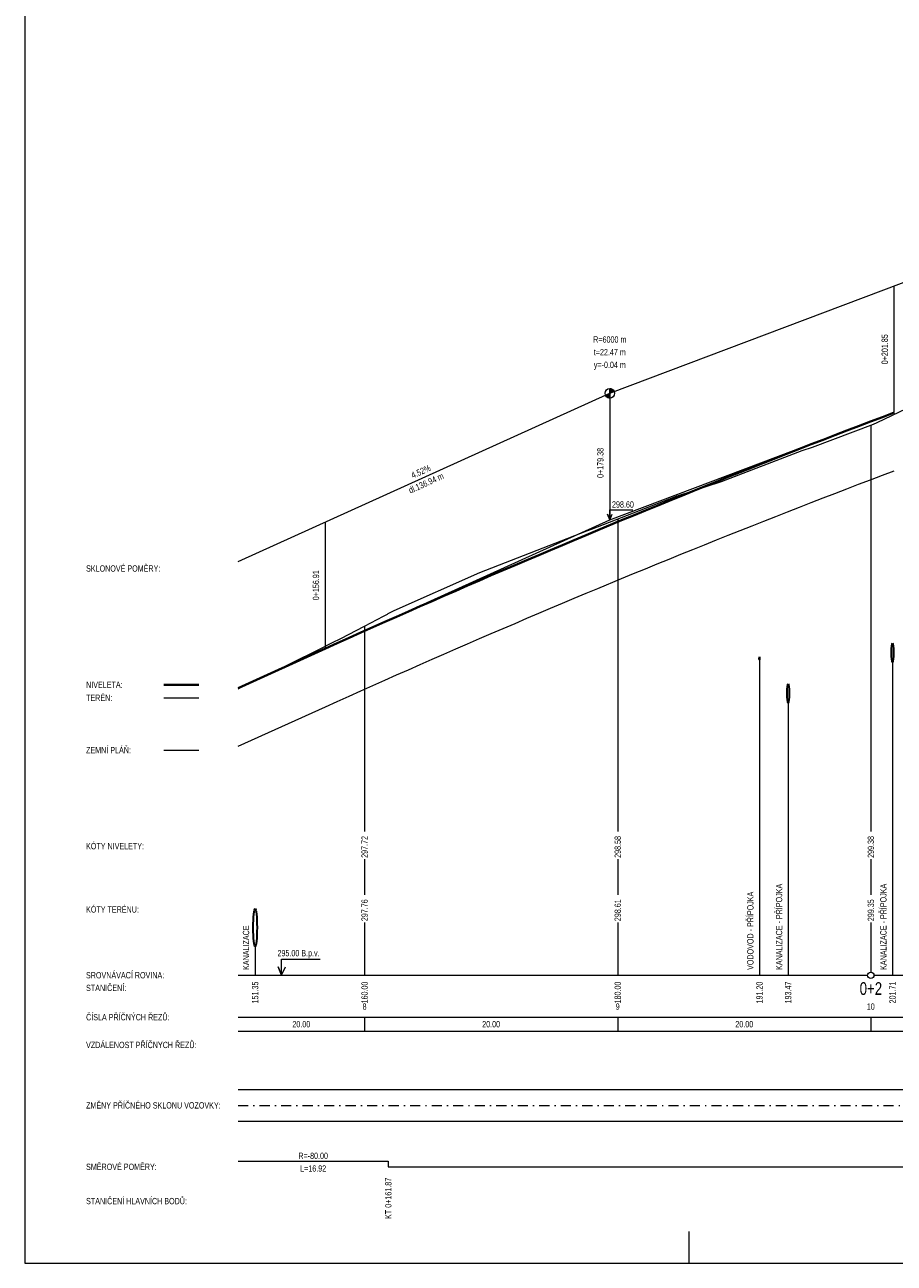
# Model space of a CAD drawing. Header units: metres. Extents: x 8358 to 8621, y -552 to -404.
# Tile 1 of 6: x 8358 to 8427, y -552 to -455. Entities that reach past the tile are written whole.
import ezdxf
from ezdxf.enums import TextEntityAlignment as Align

# ---------------------------------------------------------------- set-up
doc = ezdxf.new("R2010")
doc.units = ezdxf.units.M
doc.header["$MEASUREMENT"] = 0
doc.linetypes.add('DGN Style 4', pattern=[1.601, 0.8, -0.4, 0.001, -0.4])
for name, color, linetype, lineweight in [('1', 7, 'Continuous', 0), ('_0', 7, 'Continuous', 0), ('PP', 7, 'Continuous', 13), ('profil_popis', 7, 'Continuous', 0), ('profil_popis_navrh', 1, 'Continuous', 0), ('profil_popis_niveleta', 1, 'Continuous', 0), ('profil_popis_osy', 7, 'Continuous', 0), ('profil_popis_teren', 18, 'Continuous', 0), ('RAMECEK', 7, 'Continuous', 0), ('STANIČENÍ', 1, 'Continuous', 13), ('TEREN', 7, 'Continuous', 13)]:
    doc.layers.add(name, color=color, linetype=linetype, lineweight=lineweight)
doc.styles.add('Style-Arial', font='arial.ttf')
doc.styles.add('Style-Arial CE - staničení -ttf', font='Arial CE - staničení -ttf.shx')

msp = doc.modelspace()

# ---------------------------------------------------------------- hatches: boundary and pattern name
at = {"layer": 'STANIČENÍ', "lineweight": 13, "extrusion": (0, 0, -1)}
msp.add_hatch(color=1, dxfattribs=at).paths.add_polyline_path([(-8404.549, -483.682), (-8404.549, -483.307), (-8404.573, -483.308), (-8404.597, -483.31), (-8404.62, -483.314), (-8404.644, -483.32), (-8404.667, -483.326), (-8404.689, -483.335), (-8404.711, -483.344), (-8404.733, -483.356), (-8404.753, -483.368), (-8404.773, -483.382), (-8404.792, -483.397), (-8404.81, -483.413), (-8404.826, -483.43), (-8404.842, -483.448), (-8404.856, -483.468), (-8404.869, -483.488), (-8404.881, -483.509), (-8404.892, -483.53), (-8404.9, -483.55), (-8404.549, -483.682), (-8404.549, -484.057), (-8404.525, -484.057), (-8404.501, -484.054), (-8404.477, -484.05), (-8404.454, -484.045), (-8404.43, -484.038), (-8404.408, -484.03), (-8404.386, -484.02), (-8404.365, -484.009), (-8404.344, -483.997), (-8404.324, -483.983), (-8404.306, -483.968), (-8404.288, -483.952), (-8404.271, -483.934), (-8404.255, -483.916), (-8404.241, -483.897), (-8404.228, -483.877), (-8404.216, -483.856), (-8404.207, -483.837)], flags=0)

# ---------------------------------------------------------------- linework, layer by layer
at = {"layer": '1', "color": 1, "lineweight": 40, "ltscale": 0.5}
msp.add_line((8369.31, -506.703), (8372.08, -506.703), dxfattribs=at)
at = {"layer": '1', "color": 7, "lineweight": 13, "ltscale": 0.5}
msp.add_line((8369.31, -507.737), (8372.08, -507.737), dxfattribs=at)
at = {"layer": '1', "color": 1, "lineweight": 13, "ltscale": 0.5}
msp.add_line((8369.31, -511.865), (8372.08, -511.865), dxfattribs=at)
at = {"layer": '1', "color": 7, "linetype": 'Continuous', "lineweight": 13}
for p, q in [((8375.173, -532.977), (8555.173, -532.977)), ((8385.173, -532.977), (8385.173, -534.065)), ((8405.173, -532.977), (8405.173, -534.065)), ((8425.173, -532.977), (8425.173, -534.065)), ((8375.173, -534.065), (8555.173, -534.065))]:
    msp.add_line(p, q, dxfattribs=at)
at = {"layer": 'PP', "color": 1, "flags": 128}
for points in [[(8404.549, -493.682), (8404.549, -492.889), (8406.365, -492.889)], [(8404.549, -493.682), (8404.36, -493.236), (8404.549, -493.682), (8404.744, -493.24)]]:
    msp.add_lwpolyline(points, dxfattribs=at)
at = {"layer": 'PP', "color": 7, "flags": 128}
for points in [[(8378.617, -529.657), (8378.334, -528.987), (8378.617, -529.657), (8378.91, -528.994)], [(8378.617, -529.657), (8378.617, -528.394), (8381.654, -528.394)]]:
    msp.add_lwpolyline(points, dxfattribs=at)
at = {"layer": 'profil_popis', "lineweight": 0}
for p, q in [((8416.373, -504.748), (8416.373, -529.657)), ((8426.883, -504.91), (8426.883, -529.657)), ((8418.643, -508.128), (8418.643, -529.657)), ((8376.523, -527.394), (8376.523, -529.657))]:
    msp.add_line(p, q, dxfattribs=at)
at = {"layer": 'profil_popis', "lineweight": 0, "flags": 128}
for points in [[(8425.173, -486.201), (8425.173, -518.303)], [(8405.173, -493.604), (8405.173, -518.303)], [(8385.173, -502.073), (8385.173, -518.303)], [(8385.173, -520.481), (8385.173, -523.303)], [(8405.173, -520.481), (8405.173, -523.303)], [(8425.173, -520.481), (8425.173, -523.303)], [(8385.173, -525.481), (8385.173, -529.657)], [(8405.173, -525.481), (8405.173, -529.657)], [(8425.173, -525.481), (8425.173, -529.407)]]:
    msp.add_lwpolyline(points, dxfattribs=at)
at = {"layer": 'profil_popis', "color": 32, "lineweight": 30}
for centre, major_axis in [((8426.883, -504.16), (0, 0.75)), ((8418.643, -507.378), (0, 0.75)), ((8376.523, -525.894), (0, 1.5))]:
    msp.add_ellipse(centre, major_axis=major_axis, ratio=0.1, dxfattribs=at)
at = {"layer": 'profil_popis', "color": 5, "lineweight": 30}
msp.add_ellipse((8416.373, -504.623), major_axis=(0, 0.125), ratio=0.1, dxfattribs=at)
at = {"layer": 'profil_popis_navrh', "lineweight": 0}
for p, q in [((8375.173, -538.686), (8555.173, -538.686)), ((8375.173, -541.186), (8555.173, -541.186))]:
    msp.add_line(p, q, dxfattribs=at)
at = {"layer": 'profil_popis_navrh', "linetype": 'DGN Style 4', "lineweight": 0}
msp.add_line((8375.173, -539.936), (8555.173, -539.936), dxfattribs=at)
at = {"layer": 'profil_popis_navrh', "color": 1, "lineweight": 13, "flags": 128}
msp.add_lwpolyline([(8375.173, -544.342), (8387.046, -544.342), (8387.046, -544.792), (8469.292, -544.792), (8469.292, -545.242), (8495.162, -545.242), (8495.162, -544.792), (8555.173, -544.792)], dxfattribs=at)
at = {"layer": 'profil_popis_osy', "lineweight": 13}
for p, q in [((8375.173, -529.657), (8424.923, -529.657)), ((8425.423, -529.657), (8524.923, -529.657))]:
    msp.add_line(p, q, dxfattribs=at)
at = {"layer": 'profil_popis_osy', "lineweight": 13, "ltscale": 0.5}
msp.add_circle((8425.173, -529.657), 0.25, dxfattribs=at)
at = {"layer": 'RAMECEK', "ltscale": 0.25}
msp.add_line((8410.821, -552.409), (8410.821, -549.909), dxfattribs=at)
at = {"layer": 'RAMECEK', "ltscale": 0.25, "flags": 128}
msp.add_lwpolyline([(8358.321, -403.909), (8358.321, -552.409), (8620.821, -552.409), (8620.821, -403.909)], close=True, dxfattribs=at)
at = {"layer": 'STANIČENÍ', "color": 1, "lineweight": 13}
for p, q in [((8404.549, -483.682), (8453.04, -465.383)), ((8427.019, -485.203), (8427.019, -475.203)), ((8375.173, -496.968), (8404.549, -483.682)), ((8404.549, -483.682), (8404.549, -493.682)), ((8404.549, -493.682), (8427.019, -485.203)), ((8382.079, -503.845), (8404.549, -493.682)), ((8382.079, -503.845), (8382.079, -493.845)), ((8375.173, -511.568), (8382.079, -508.445))]:
    msp.add_line(p, q, dxfattribs=at)
at = {"layer": 'STANIČENÍ', "color": 1, "lineweight": 40}
for p, q in [((8427.019, -485.203), (8427.026, -485.2)), ((8375.173, -506.968), (8382.079, -503.845))]:
    msp.add_line(p, q, dxfattribs=at)
at = {"layer": 'STANIČENÍ', "color": 1, "lineweight": 13, "flags": 128}
msp.add_lwpolyline([(8404.549, -483.682), (8404.549, -483.307), (8404.573, -483.308), (8404.597, -483.31), (8404.62, -483.314), (8404.644, -483.32), (8404.667, -483.326), (8404.689, -483.335), (8404.711, -483.344), (8404.733, -483.356), (8404.753, -483.368), (8404.773, -483.382), (8404.792, -483.397), (8404.81, -483.413), (8404.826, -483.43), (8404.842, -483.448), (8404.856, -483.468), (8404.869, -483.488), (8404.881, -483.509), (8404.892, -483.53), (8404.9, -483.55), (8404.549, -483.682), (8404.549, -484.057), (8404.525, -484.057), (8404.501, -484.054), (8404.477, -484.05), (8404.454, -484.045), (8404.43, -484.038), (8404.408, -484.03), (8404.386, -484.02), (8404.365, -484.009), (8404.344, -483.997), (8404.324, -483.983), (8404.306, -483.968), (8404.288, -483.952), (8404.271, -483.934), (8404.255, -483.916), (8404.241, -483.897), (8404.228, -483.877), (8404.216, -483.856), (8404.207, -483.837)], close=True, dxfattribs=at)
at = {"layer": 'STANIČENÍ', "color": 1, "lineweight": 40, "flags": 128}
msp.add_lwpolyline([(8382.079, -503.845), (8383.015, -503.422), (8383.951, -503.001), (8384.887, -502.581), (8385.824, -502.163), (8386.76, -501.746), (8387.696, -501.33), (8388.632, -500.917), (8389.569, -500.504), (8390.505, -500.093), (8391.441, -499.683), (8392.377, -499.275), (8393.314, -498.869), (8394.25, -498.464), (8395.186, -498.06), (8396.122, -497.658), (8397.059, -497.257), (8397.995, -496.857), (8398.931, -496.46), (8399.867, -496.063), (8400.804, -495.668), (8401.74, -495.275), (8402.676, -494.883), (8403.612, -494.492), (8405.485, -493.715), (8406.421, -493.329), (8407.357, -492.944), (8408.294, -492.561), (8409.23, -492.179), (8410.166, -491.799), (8411.102, -491.42), (8412.039, -491.043), (8412.975, -490.667), (8413.911, -490.292), (8414.847, -489.919), (8415.784, -489.548), (8416.72, -489.178), (8417.656, -488.809), (8418.592, -488.442), (8419.529, -488.076), (8420.465, -487.712), (8421.401, -487.349), (8422.337, -486.988), (8423.274, -486.628), (8424.21, -486.269), (8425.146, -485.912), (8426.082, -485.557), (8427.019, -485.203)], dxfattribs=at)
at = {"layer": 'STANIČENÍ', "color": 1, "lineweight": 13, "flags": 128}
msp.add_lwpolyline([(8382.079, -508.445), (8383.015, -508.022), (8383.951, -507.601), (8384.887, -507.181), (8385.824, -506.763), (8386.76, -506.346), (8387.696, -505.93), (8388.632, -505.517), (8389.569, -505.104), (8390.505, -504.693), (8391.441, -504.283), (8392.377, -503.875), (8393.314, -503.469), (8394.25, -503.064), (8395.186, -502.66), (8396.122, -502.258), (8397.059, -501.857), (8397.995, -501.457), (8398.931, -501.06), (8399.867, -500.663), (8400.804, -500.268), (8401.74, -499.875), (8402.676, -499.483), (8403.612, -499.092), (8405.485, -498.315), (8406.421, -497.929), (8407.357, -497.544), (8408.294, -497.161), (8409.23, -496.779), (8410.166, -496.399), (8411.102, -496.02), (8412.039, -495.643), (8412.975, -495.267), (8413.911, -494.892), (8414.847, -494.519), (8415.784, -494.148), (8416.72, -493.778), (8417.656, -493.409), (8418.592, -493.042), (8419.529, -492.676), (8420.465, -492.312), (8421.401, -491.949), (8422.337, -491.588), (8423.274, -491.228), (8424.21, -490.869), (8425.146, -490.512), (8426.082, -490.157), (8427.019, -489.803)], dxfattribs=at)
at = {"layer": 'STANIČENÍ', "color": 1, "lineweight": 13}
msp.add_circle((8404.549, -483.682), 0.375, dxfattribs=at)
at = {"layer": 'TEREN', "linetype": 'Continuous', "lineweight": 13, "flags": 128}
msp.add_lwpolyline([(8375.173, -507.028), (8375.258, -506.988), (8375.767, -506.749), (8377.462, -505.955), (8377.647, -505.865), (8377.761, -505.81), (8379.378, -504.993), (8379.527, -504.92), (8381.406, -503.988), (8382.852, -503.272), (8383.091, -503.167), (8383.286, -503.065), (8385.166, -502.077), (8386.664, -501.282), (8386.973, -501.126), (8387.046, -501.087), (8387.506, -500.844), (8394.267, -497.837), (8402.742, -494.553), (8403.093, -494.411), (8409.732, -491.836), (8409.88, -491.791), (8409.894, -491.785), (8413.29, -490.672), (8413.382, -490.644), (8419.745, -488.205), (8420.555, -487.932), (8425.384, -486.122), (8425.667, -485.988), (8432.022, -482.964)], dxfattribs=at)

# ---------------------------------------------------------------- texts
at = {"layer": '_0', "color": 7, "lineweight": 0, "style": 'Style-Arial', "width": 0.74}
msp.add_text(' KÓTY TERÉNU: ', height=0.5, dxfattribs=at).set_placement((8363.009, -524.457), align=Align.MIDDLE_LEFT)
at = {"layer": 'PP', "color": 1, "style": 'Style-Arial', "width": 0.74}
msp.add_text('298.60', height=0.5, rotation=0, dxfattribs=at).set_placement((8404.722, -492.214), align=Align.TOP_LEFT)
at = {"layer": 'profil_popis', "color": 32, "style": 'Style-Arial', "width": 0.74}
for s, p in [('KANALIZACE - PŘÍPOJKA', (8417.922, -529.237)), ('KANALIZACE - PŘÍPOJKA', (8426.162, -529.237)), ('KANALIZACE', (8375.802, -529.237))]:
    msp.add_text(s, height=0.5, rotation=90, dxfattribs=at).set_placement(p, align=Align.MIDDLE_LEFT)
at = {"layer": 'profil_popis', "color": 5, "style": 'Style-Arial', "width": 0.74}
msp.add_text('VODOVOD - PŘÍPOJKA', height=0.5, rotation=90, dxfattribs=at).set_placement((8415.652, -529.237), align=Align.MIDDLE_LEFT)
at = {"layer": 'profil_popis', "lineweight": 0, "style": 'Style-Arial', "width": 0.74}
msp.add_text('295.00 B.p.v.', height=0.5, dxfattribs=at).set_placement((8381.617, -528.157), align=Align.RIGHT)
at = {"layer": 'profil_popis', "style": 'Style-Arial', "width": 0.74}
for s, p in [('SROVNÁVACÍ ROVINA:', (8363.159, -529.657)), (' STANIČENÍ: ', (8363.009, -530.657)), (' ČÍSLA PŘÍČNÝCH ŘEZŮ: ', (8363.009, -532.971)), (' VZDÁLENOST PŘÍČNYCH ŘEZŮ: ', (8363.009, -535.164))]:
    msp.add_text(s, height=0.5, dxfattribs=at).set_placement(p, align=Align.MIDDLE_LEFT)
for s, p in [('151.35', (8376.523, -530.157)), ('160.00', (8385.173, -530.157)), ('180.00', (8405.173, -530.157)), ('191.20', (8416.373, -530.157)), ('193.47', (8418.643, -530.157)), ('201.71', (8426.883, -530.157))]:
    msp.add_text(s, height=0.5, rotation=90, dxfattribs=at).set_placement(p, align=Align.MIDDLE_RIGHT)
at = {"layer": 'profil_popis', "style": 'Style-Arial CE - staničení -ttf', "width": 0.75}
msp.add_text('0+2', height=1, dxfattribs=at).set_placement((8425.18, -530.207), align=Align.TOP_CENTER)
at = {"layer": 'profil_popis', "style": 'Style-Arial CE - staničení -ttf', "width": 0.74}
for s, p in [('8', (8385.17, -532.133)), ('9', (8405.17, -532.133)), ('10', (8425.17, -532.133))]:
    msp.add_text(s, height=0.5, dxfattribs=at).set_placement(p, align=Align.MIDDLE_CENTER)
at = {"layer": 'profil_popis', "style": 'Style-Arial', "width": 0.74}
for p in [(8380.173, -533.521), (8395.173, -533.521), (8415.173, -533.521)]:
    msp.add_text('20.00', height=0.5, rotation=360, dxfattribs=at).set_placement(p, align=Align.MIDDLE_CENTER)
at = {"layer": 'profil_popis_navrh', "color": 1, "style": 'Style-Arial', "width": 0.74}
for s, p in [(' SKLONOVÉ POMĚRY: ', (8363.009, -497.271)), (' NIVELETA: ', (8363.009, -506.457)), (' ZEMNÍ PLÁŇ: ', (8363.009, -511.619))]:
    msp.add_text(s, height=0.5, dxfattribs=at).set_placement(p, align=Align.TOP_LEFT)
at = {"layer": 'profil_popis_navrh', "color": 7, "style": 'Style-Arial', "width": 0.74}
msp.add_text(' TERÉN: ', height=0.5, dxfattribs=at).set_placement((8363.009, -507.491), align=Align.TOP_LEFT)
at = {"layer": 'profil_popis_navrh', "color": 1, "style": 'Style-Arial', "width": 0.74}
for s, p in [(' KÓTY NIVELETY: ', (8363.009, -519.457)), (' ZMĚNY PŘÍČNÉHO SKLONU VOZOVKY: ', (8363.009, -539.936)), (' SMĚROVÉ POMĚRY: ', (8363.009, -544.792)), (' STANIČENÍ HLAVNÍCH BODŮ: ', (8363.009, -547.498))]:
    msp.add_text(s, height=0.5, dxfattribs=at).set_placement(p, align=Align.MIDDLE_LEFT)
at = {"layer": 'profil_popis_navrh', "color": 1, "style": 'Style-Arial CE - staničení -ttf', "width": 0.74}
msp.add_text('KT 0+161.87', height=0.5, rotation=90, dxfattribs=at).set_placement((8387.046, -545.658), align=Align.MIDDLE_RIGHT)
at = {"layer": 'profil_popis_navrh', "color": 1, "insert": (8381.11, -544.425), "char_height": 0.5, "attachment_point": 5, "line_spacing_factor": 1.2, "style": 'Style-Arial'}
msp.add_mtext('\\H1x;\\W0.74;R=-80.00\\PL=16.92', dxfattribs=at)
at = {"layer": 'profil_popis_niveleta', "color": 1, "style": 'Style-Arial', "width": 0.74}
for s, p in [('297.72', (8385.173, -518.657)), ('298.58', (8405.173, -518.657)), ('299.38', (8425.173, -518.657))]:
    msp.add_text(s, height=0.5, rotation=90, dxfattribs=at).set_placement(p, align=Align.MIDDLE_RIGHT)
at = {"layer": 'profil_popis_teren', "color": 7, "style": 'Style-Arial', "width": 0.74}
for s, p in [('297.76', (8385.173, -523.657)), ('298.61', (8405.173, -523.657)), ('299.35', (8425.173, -523.657))]:
    msp.add_text(s, height=0.5, rotation=90, dxfattribs=at).set_placement(p, align=Align.MIDDLE_RIGHT)
at = {"layer": 'STANIČENÍ', "color": 1, "lineweight": 13, "style": 'Style-Arial', "width": 0.74}
for s, p in [('R=6000 m', (8404.549, -479.682)), ('t=22.47 m', (8404.549, -480.682)), ('y=-0.04 m', (8404.549, -481.682))]:
    msp.add_text(s, height=0.5, dxfattribs=at).set_placement(p, align=Align.CENTER)
at = {"layer": 'STANIČENÍ', "color": 1, "lineweight": 13, "style": 'Style-Arial CE - staničení -ttf', "width": 0.74}
for s, p in [('0+201.85', (8426.519, -480.203)), ('0+201.85', (8426.526, -480.2)), ('0+179.38', (8404.049, -489.182)), ('0+156.91', (8381.579, -498.845))]:
    msp.add_text(s, height=0.5, rotation=90, dxfattribs=at).set_placement(p, align=Align.CENTER)
at = {"layer": 'STANIČENÍ', "color": 1, "style": 'Style-Arial', "width": 0.74}
msp.add_text('dl.136.94 m', height=0.5, rotation=24.3358, dxfattribs=at).set_placement((8389.931, -490.548), align=Align.TOP_CENTER)
msp.add_text('4.52%', height=0.5, rotation=24.3358, dxfattribs=at).set_placement((8389.725, -490.092), align=Align.CENTER)

doc.saveas('drawing.dxf')
